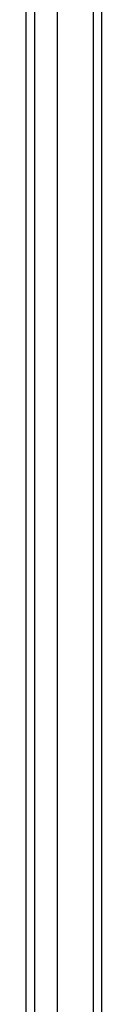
# Model space of a CAD drawing. Header units: inches. Extents: x 17 to 237, y 17 to 149.
# Tile 28 of 113: x 140.97 to 141.836, y 71.419 to 82.671. Entities that reach past the tile are written whole.
import ezdxf

# ---------------------------------------------------------------- set-up
doc = ezdxf.new("R2010")
doc.units = ezdxf.units.IN
doc.header["$MEASUREMENT"] = 0
doc.layers.add('Visible Edges(ANSI)', color=7, linetype='Continuous', lineweight=25)
doc.layers.add('Visible Tangent Edges(ANSI)', color=7, linetype='Continuous', lineweight=25)

msp = doc.modelspace()

# ---------------------------------------------------------------- linework, layer by layer
at = {"layer": 'Visible Edges(ANSI)'}
for p, q in [((141.836, 60.265), (141.836, 108.067)), ((140.97, 61.063), (140.97, 107.269)), ((141.324, 107.269), (141.324, 61.063))]:
    msp.add_line(p, q, dxfattribs=at)
at = {"layer": 'Visible Tangent Edges(ANSI)'}
for p, q in [((141.737, 108.067), (141.737, 60.265)), ((141.069, 60.933), (141.069, 107.399))]:
    msp.add_line(p, q, dxfattribs=at)

doc.saveas('drawing.dxf')
